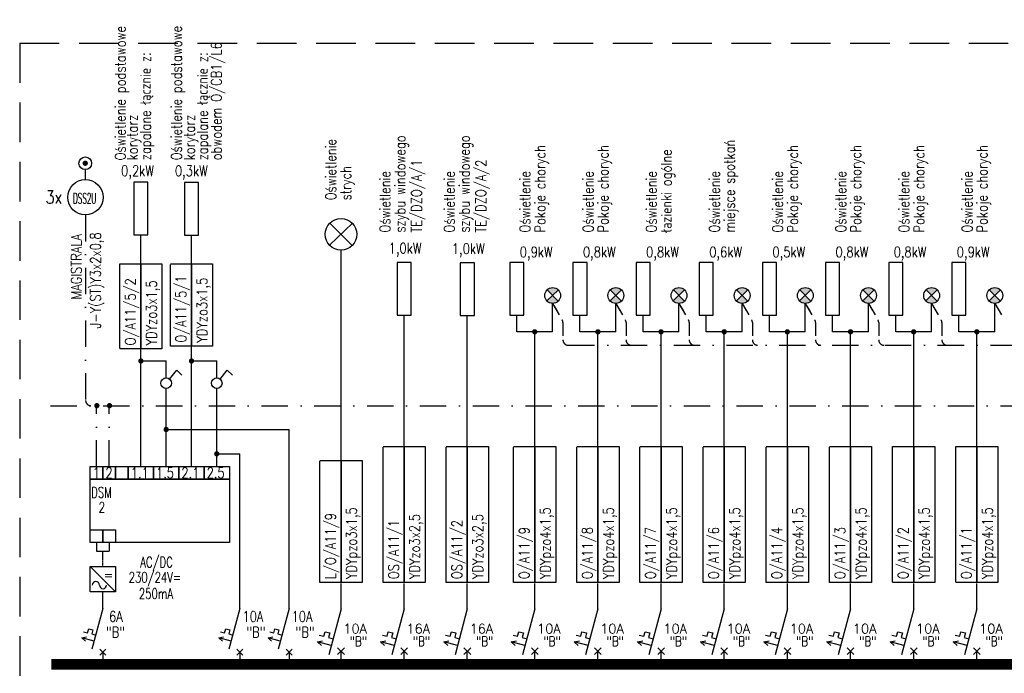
# Model space of a CAD drawing. Header units: inches. Extents: x -145354 to -97635, y 38777 to 78670.
# Tile 223 of 231: x -123764 to -121897, y 64978 to 66218. Entities that reach past the tile are written whole.
import ezdxf

# ---------------------------------------------------------------- set-up
doc = ezdxf.new("R2010")
doc.units = ezdxf.units.IN
doc.header["$MEASUREMENT"] = 0
for name, pattern in [('DASHDOT', [1, 0.5, -0.25, 0, -0.25]), ('DASHDOTX2', [2, 1, -0.5, 0, -0.5]), ('HIDDEN', [0.375, 0.25, -0.125])]:
    doc.linetypes.add(name, pattern=pattern)
doc.layers.add('E-35', color=6, linetype='Continuous', lineweight=25)
doc.layers.add('E35', color=6, linetype='Continuous')
doc.layers.add('E50', color=3, linetype='Continuous')
doc.styles.add('ROMANS', font='romans', dxfattribs={"width": 0.85})

msp = doc.modelspace()

# ---------------------------------------------------------------- hatches: boundary and pattern name
at = {"layer": 'E35'}
h = msp.add_hatch(color=256, dxfattribs=at)
h.paths.add_polyline_path([(-122763.71, 65705.44, -0.4187988), (-122742.33, 65705.28), (-122753.1, 65694.84)])
h.paths.add_polyline_path([(-122763.87, 65684.4), (-122753.1, 65694.84), (-122742.49, 65684.23, -0.4187988)])
h = msp.add_hatch(color=256, dxfattribs=at)
h.paths.add_polyline_path([(-122643.93, 65705.44, -0.4187988), (-122622.55, 65705.28), (-122633.32, 65694.84)])
h.paths.add_polyline_path([(-122644.09, 65684.4), (-122633.32, 65694.84), (-122622.71, 65684.23, -0.4187988)])
h = msp.add_hatch(color=256, dxfattribs=at)
h.paths.add_polyline_path([(-122524.14, 65705.44, -0.4187988), (-122502.77, 65705.28), (-122513.54, 65694.84)])
h.paths.add_polyline_path([(-122524.31, 65684.4), (-122513.54, 65694.84), (-122502.93, 65684.23, -0.4187988)])
h = msp.add_hatch(color=256, dxfattribs=at)
h.paths.add_polyline_path([(-122404.36, 65705.44, -0.4187988), (-122382.98, 65705.28), (-122393.76, 65694.84)])
h.paths.add_polyline_path([(-122404.53, 65684.4), (-122393.76, 65694.84), (-122383.15, 65684.23, -0.4187988)])
h = msp.add_hatch(color=256, dxfattribs=at)
h.paths.add_polyline_path([(-122284.58, 65705.44, -0.4187988), (-122263.2, 65705.28), (-122273.97, 65694.84)])
h.paths.add_polyline_path([(-122284.75, 65684.4), (-122273.97, 65694.84), (-122263.37, 65684.23, -0.4187988)])
h = msp.add_hatch(color=256, dxfattribs=at)
h.paths.add_polyline_path([(-122164.8, 65705.44, -0.4187988), (-122143.42, 65705.28), (-122154.19, 65694.84)])
h.paths.add_polyline_path([(-122164.96, 65684.4), (-122154.19, 65694.84), (-122143.59, 65684.23, -0.4187988)])
h = msp.add_hatch(color=256, dxfattribs=at)
h.paths.add_polyline_path([(-122045.02, 65705.44, -0.4187988), (-122023.64, 65705.28), (-122034.41, 65694.84)])
h.paths.add_polyline_path([(-122045.18, 65684.4), (-122034.41, 65694.84), (-122023.8, 65684.23, -0.4187988)])
h = msp.add_hatch(color=256, dxfattribs=at)
h.paths.add_polyline_path([(-121925.24, 65705.44, -0.4187988), (-121903.86, 65705.28), (-121914.63, 65694.84)])
h.paths.add_polyline_path([(-121925.4, 65684.4), (-121914.63, 65694.84), (-121904.02, 65684.23, -0.4187988)])

# ---------------------------------------------------------------- linework, layer by layer
at = {"layer": 'E-35', "linetype": 'DASHDOTX2', "ltscale": 25}
for p, q in [((-123639.6, 65933.64), (-123639.6, 65914.61)), ((-122753.1, 65679.84), (-122745.26, 65666.25)), ((-122753.1, 65679.84), (-122735.01, 65648.51)), ((-122633.32, 65679.84), (-122625.47, 65666.25)), ((-122633.32, 65679.84), (-122615.23, 65648.51)), ((-122513.54, 65679.84), (-122505.69, 65666.25)), ((-122513.54, 65679.84), (-122495.45, 65648.51)), ((-122393.76, 65679.84), (-122385.91, 65666.25)), ((-122393.76, 65679.84), (-122375.66, 65648.51)), ((-122273.97, 65679.84), (-122266.13, 65666.25)), ((-122273.97, 65679.84), (-122255.88, 65648.51)), ((-122154.19, 65679.84), (-122146.35, 65666.25)), ((-122154.19, 65679.84), (-122136.1, 65648.51)), ((-122034.41, 65679.84), (-122016.32, 65648.51)), ((-121914.63, 65679.84), (-121896.54, 65648.51)), ((-122733.67, 65643.51), (-122733.67, 65610.49)), ((-122613.89, 65643.51), (-122613.89, 65610.49)), ((-122494.11, 65643.51), (-122494.11, 65610.49)), ((-122374.32, 65643.51), (-122374.32, 65610.49)), ((-122254.54, 65643.51), (-122254.54, 65610.49)), ((-122134.76, 65643.51), (-122134.76, 65610.49)), ((-122014.98, 65643.51), (-122014.98, 65610.49))]:
    msp.add_line(p, q, dxfattribs=at)
at = {"layer": 'E-35'}
msp.add_circle((-123639.29, 65881.05), 33.56, dxfattribs=at)
at = {"layer": 'E-35', "linetype": 'DASHDOTX2', "ltscale": 25}
for centre, start, end in [((-122743.67, 65643.51), 0, 30.01141), ((-122623.89, 65643.51), 0, 30.01141), ((-122504.11, 65643.51), 0, 30.01141), ((-122384.32, 65643.51), 0, 30.01141), ((-122264.54, 65643.51), 0, 30.01141), ((-122144.76, 65643.51), 0, 30.01141), ((-122024.98, 65643.51), 0, 30.01141), ((-122723.67, 65610.49), 180, 270), ((-122603.89, 65610.49), 180, 270), ((-122484.11, 65610.49), 180, 270), ((-122364.32, 65610.49), 180, 270), ((-122244.54, 65610.49), 180, 270), ((-122124.76, 65610.49), 180, 270), ((-122004.98, 65610.49), 180, 270)]:
    msp.add_arc(centre, 10, start, end, dxfattribs=at)
at = {"layer": 'E35', "linetype": 'HIDDEN', "ltscale": 300}
for q in [(-120023.71, 66173.3), (-123763.91, 64794.15)]:
    msp.add_line((-123763.91, 66173.3), q, dxfattribs=at)
at = {"layer": 'E35'}
for p, q in [((-123132.96, 65831.7), (-123176.04, 65789.95)), ((-123133.29, 65789.61), (-123175.71, 65832.04)), ((-123574.12, 65594.46), (-123574.12, 65754.74)), ((-123574.12, 65754.74), (-123534.12, 65754.74)), ((-123534.12, 65754.74), (-123534.12, 65593.49)), ((-123534.12, 65754.74), (-123494.12, 65754.74)), ((-123534.12, 65593.49), (-123534.12, 65753.77)), ((-123494.12, 65754.74), (-123494.12, 65593.49)), ((-123478.12, 65754.59), (-123438.12, 65754.59)), ((-123478.12, 65598.65), (-123478.12, 65753.62)), ((-123438.12, 65754.59), (-123438.12, 65598.65)), ((-123438.12, 65754.59), (-123398.12, 65754.59)), ((-123438.12, 65598.65), (-123438.12, 65753.62)), ((-123398.12, 65754.59), (-123398.12, 65598.65)), ((-122742.33, 65705.28), (-122763.87, 65684.4)), ((-122742.49, 65684.23), (-122763.71, 65705.44)), ((-122622.55, 65705.28), (-122644.09, 65684.4)), ((-122622.71, 65684.23), (-122643.93, 65705.44)), ((-122502.77, 65705.28), (-122524.31, 65684.4)), ((-122502.93, 65684.23), (-122524.14, 65705.44)), ((-122382.98, 65705.28), (-122404.53, 65684.4)), ((-122383.15, 65684.23), (-122404.36, 65705.44)), ((-122263.2, 65705.28), (-122284.75, 65684.4)), ((-122263.37, 65684.23), (-122284.58, 65705.44)), ((-122143.42, 65705.28), (-122164.96, 65684.4)), ((-122143.59, 65684.23), (-122164.8, 65705.44)), ((-122023.64, 65705.28), (-122045.18, 65684.4)), ((-122023.8, 65684.23), (-122045.02, 65705.44)), ((-121903.86, 65705.28), (-121925.4, 65684.4)), ((-121904.02, 65684.23), (-121925.24, 65705.44)), ((-123534.12, 65593.49), (-123574.12, 65593.49)), ((-123494.12, 65593.49), (-123534.12, 65593.49)), ((-123438.12, 65598.65), (-123478.12, 65598.65)), ((-123398.12, 65598.65), (-123438.12, 65598.65)), ((-123074.72, 65408.3), (-123034.72, 65408.3)), ((-123074.72, 65150.1), (-123074.72, 65407.34)), ((-123034.72, 65408.3), (-123034.72, 65150.1)), ((-123034.72, 65408.3), (-122994.72, 65408.3)), ((-123034.72, 65150.1), (-123034.72, 65407.34)), ((-122994.72, 65408.3), (-122994.72, 65150.1)), ((-122954.94, 65408.3), (-122914.94, 65408.3)), ((-122954.94, 65150.1), (-122954.94, 65407.34)), ((-122914.94, 65408.3), (-122914.94, 65150.1)), ((-122914.94, 65408.3), (-122874.94, 65408.3)), ((-122914.94, 65150.1), (-122914.94, 65407.34)), ((-122874.94, 65408.3), (-122874.94, 65150.1)), ((-122827.07, 65408.3), (-122787.07, 65408.3)), ((-122827.07, 65150.1), (-122827.07, 65407.34)), ((-122787.07, 65408.3), (-122787.07, 65150.1)), ((-122787.07, 65408.3), (-122747.07, 65408.3)), ((-122787.07, 65150.1), (-122787.07, 65407.34)), ((-122747.07, 65408.3), (-122747.07, 65150.1)), ((-122707.29, 65408.3), (-122667.29, 65408.3)), ((-122707.29, 65150.1), (-122707.29, 65407.34)), ((-122667.29, 65408.3), (-122667.29, 65150.1)), ((-122667.29, 65408.3), (-122627.29, 65408.3)), ((-122667.29, 65150.1), (-122667.29, 65407.34)), ((-122627.29, 65408.3), (-122627.29, 65150.1)), ((-122587.51, 65408.3), (-122547.51, 65408.3)), ((-122587.51, 65150.1), (-122587.51, 65407.34)), ((-122547.51, 65408.3), (-122547.51, 65150.1)), ((-122547.51, 65408.3), (-122507.51, 65408.3)), ((-122547.51, 65150.1), (-122547.51, 65407.34)), ((-122507.51, 65408.3), (-122507.51, 65150.1)), ((-122467.73, 65408.3), (-122427.73, 65408.3)), ((-122467.73, 65150.1), (-122467.73, 65407.34)), ((-122427.73, 65408.3), (-122427.73, 65150.1)), ((-122427.73, 65408.3), (-122387.73, 65408.3)), ((-122427.73, 65150.1), (-122427.73, 65407.34)), ((-122387.73, 65408.3), (-122387.73, 65150.1)), ((-122347.95, 65408.3), (-122307.95, 65408.3)), ((-122347.95, 65150.1), (-122347.95, 65407.34)), ((-122307.95, 65408.3), (-122307.95, 65150.1)), ((-122307.95, 65408.3), (-122267.95, 65408.3)), ((-122307.95, 65150.1), (-122307.95, 65407.34)), ((-122267.95, 65408.3), (-122267.95, 65150.1)), ((-122228.16, 65408.3), (-122188.16, 65408.3)), ((-122228.16, 65150.1), (-122228.16, 65407.34)), ((-122188.16, 65408.3), (-122188.16, 65150.1)), ((-122188.16, 65408.3), (-122148.16, 65408.3)), ((-122188.16, 65150.1), (-122188.16, 65407.34)), ((-122148.16, 65408.3), (-122148.16, 65150.1)), ((-122108.38, 65151.06), (-122108.38, 65408.3)), ((-122108.38, 65408.3), (-122068.38, 65408.3)), ((-122068.38, 65408.3), (-122068.38, 65150.1)), ((-122068.38, 65408.3), (-122028.38, 65408.3)), ((-122068.38, 65150.1), (-122068.38, 65407.34)), ((-122028.38, 65408.3), (-122028.38, 65150.1)), ((-121988.6, 65151.06), (-121988.6, 65408.3)), ((-121988.6, 65408.3), (-121948.6, 65408.3)), ((-121948.6, 65408.3), (-121948.6, 65150.1)), ((-121948.6, 65408.3), (-121908.6, 65408.3)), ((-121948.6, 65150.1), (-121948.6, 65407.34)), ((-121908.6, 65408.3), (-121908.6, 65150.1)), ((-123194.5, 65381.46), (-123154.5, 65381.46)), ((-123194.5, 65150.1), (-123194.5, 65380.49)), ((-123154.5, 65381.46), (-123154.5, 65150.1)), ((-123154.5, 65381.46), (-123114.5, 65381.46)), ((-123154.5, 65150.1), (-123154.5, 65380.49)), ((-123114.5, 65381.46), (-123114.5, 65150.1)), ((-123630.12, 65180.8), (-123582.12, 65132.8)), ((-123154.5, 65150.1), (-123194.5, 65150.1)), ((-123114.5, 65150.1), (-123154.5, 65150.1)), ((-123034.72, 65150.1), (-123074.72, 65150.1)), ((-122994.72, 65150.1), (-123034.72, 65150.1)), ((-122914.94, 65150.1), (-122954.94, 65150.1)), ((-122874.94, 65150.1), (-122914.94, 65150.1)), ((-122787.07, 65150.1), (-122827.07, 65150.1)), ((-122747.07, 65150.1), (-122787.07, 65150.1)), ((-122667.29, 65150.1), (-122707.29, 65150.1)), ((-122627.29, 65150.1), (-122667.29, 65150.1)), ((-122547.51, 65150.1), (-122587.51, 65150.1)), ((-122507.51, 65150.1), (-122547.51, 65150.1)), ((-122427.73, 65150.1), (-122467.73, 65150.1)), ((-122387.73, 65150.1), (-122427.73, 65150.1)), ((-122307.95, 65150.1), (-122347.95, 65150.1)), ((-122267.95, 65150.1), (-122307.95, 65150.1)), ((-122188.16, 65150.1), (-122228.16, 65150.1)), ((-122148.16, 65150.1), (-122188.16, 65150.1)), ((-122068.38, 65150.1), (-122108.38, 65150.1)), ((-122028.38, 65150.1), (-122068.38, 65150.1)), ((-121948.6, 65150.1), (-121988.6, 65150.1)), ((-121908.6, 65150.1), (-121948.6, 65150.1)), ((-123635.03, 65054.76), (-123632.96, 65062.48)), ((-123632.96, 65062.48), (-123625.24, 65060.41)), ((-123632.96, 65062.48), (-123625.24, 65060.41)), ((-123625.24, 65060.41), (-123627.31, 65052.69)), ((-123375.29, 65054.76), (-123373.22, 65062.48)), ((-123373.22, 65062.48), (-123365.49, 65060.41)), ((-123373.22, 65062.48), (-123365.49, 65060.41)), ((-123365.49, 65060.41), (-123367.56, 65052.69)), ((-123281.97, 65054.76), (-123279.9, 65062.48)), ((-123279.9, 65062.48), (-123272.18, 65060.41)), ((-123279.9, 65062.48), (-123272.18, 65060.41)), ((-123272.18, 65060.41), (-123274.25, 65052.69)), ((-123645.87, 65045.24), (-123637.11, 65047.03)), ((-123645.87, 65045.24), (-123639.18, 65039.3)), ((-123622.69, 65039.02), (-123645.87, 65045.24)), ((-123642.76, 65056.83), (-123635.03, 65054.76)), ((-123627.31, 65052.69), (-123619.58, 65050.62)), ((-123386.12, 65045.24), (-123377.36, 65047.03)), ((-123386.12, 65045.24), (-123379.43, 65039.3)), ((-123362.94, 65039.02), (-123386.12, 65045.24)), ((-123383.02, 65056.83), (-123375.29, 65054.76)), ((-123367.56, 65052.69), (-123359.84, 65050.62)), ((-123292.81, 65045.24), (-123284.04, 65047.03)), ((-123292.81, 65045.24), (-123286.11, 65039.3)), ((-123269.62, 65039.02), (-123292.81, 65045.24)), ((-123289.7, 65056.83), (-123281.97, 65054.76)), ((-123274.25, 65052.69), (-123266.52, 65050.62)), ((-123195.72, 65050.64), (-123187.03, 65048.31)), ((-123187.03, 65048.31), (-123184.7, 65057.01)), ((-123184.7, 65057.01), (-123176.01, 65054.68)), ((-123176.01, 65054.68), (-123178.33, 65045.98)), ((-123178.33, 65045.98), (-123169.64, 65043.65)), ((-123075.94, 65050.64), (-123067.25, 65048.31)), ((-123067.25, 65048.31), (-123064.92, 65057.01)), ((-123064.92, 65057.01), (-123056.22, 65054.68)), ((-123056.22, 65054.68), (-123058.55, 65045.98)), ((-123058.55, 65045.98), (-123049.86, 65043.65)), ((-122956.16, 65050.64), (-122947.46, 65048.31)), ((-122947.46, 65048.31), (-122945.14, 65057.01)), ((-122945.14, 65057.01), (-122936.44, 65054.68)), ((-122936.44, 65054.68), (-122938.77, 65045.98)), ((-122938.77, 65045.98), (-122930.08, 65043.65)), ((-122828.29, 65050.64), (-122819.6, 65048.31)), ((-122819.6, 65048.31), (-122817.27, 65057.01)), ((-122817.27, 65057.01), (-122808.58, 65054.68)), ((-122808.58, 65054.68), (-122810.91, 65045.98)), ((-122810.91, 65045.98), (-122802.21, 65043.65)), ((-122708.51, 65050.64), (-122699.82, 65048.31)), ((-122699.82, 65048.31), (-122697.49, 65057.01)), ((-122697.49, 65057.01), (-122688.8, 65054.68)), ((-122688.8, 65054.68), (-122691.13, 65045.98)), ((-122691.13, 65045.98), (-122682.43, 65043.65)), ((-122588.73, 65050.64), (-122580.04, 65048.31)), ((-122580.04, 65048.31), (-122577.71, 65057.01)), ((-122577.71, 65057.01), (-122569.01, 65054.68)), ((-122569.01, 65054.68), (-122571.34, 65045.98)), ((-122571.34, 65045.98), (-122562.65, 65043.65)), ((-122468.95, 65050.64), (-122460.26, 65048.31)), ((-122460.26, 65048.31), (-122457.93, 65057.01)), ((-122457.93, 65057.01), (-122449.23, 65054.68)), ((-122449.23, 65054.68), (-122451.56, 65045.98)), ((-122451.56, 65045.98), (-122442.87, 65043.65)), ((-122349.17, 65050.64), (-122340.47, 65048.31)), ((-122340.47, 65048.31), (-122338.14, 65057.01)), ((-122338.14, 65057.01), (-122329.45, 65054.68)), ((-122329.45, 65054.68), (-122331.78, 65045.98)), ((-122331.78, 65045.98), (-122323.09, 65043.65)), ((-122229.38, 65050.64), (-122220.69, 65048.31)), ((-122220.69, 65048.31), (-122218.36, 65057.01)), ((-122218.36, 65057.01), (-122209.67, 65054.68)), ((-122209.67, 65054.68), (-122212, 65045.98)), ((-122212, 65045.98), (-122203.3, 65043.65)), ((-122109.6, 65050.64), (-122100.91, 65048.31)), ((-122100.91, 65048.31), (-122098.58, 65057.01)), ((-122098.58, 65057.01), (-122089.89, 65054.68)), ((-122089.89, 65054.68), (-122092.22, 65045.98)), ((-122092.22, 65045.98), (-122083.52, 65043.65)), ((-121989.82, 65050.64), (-121981.13, 65048.31)), ((-121981.13, 65048.31), (-121978.8, 65057.01)), ((-121978.8, 65057.01), (-121970.11, 65054.68)), ((-121970.11, 65054.68), (-121972.43, 65045.98)), ((-121972.43, 65045.98), (-121963.74, 65043.65)), ((-123611.78, 65023.94), (-123600.46, 65012.63)), ((-123611.78, 65012.63), (-123600.46, 65023.94)), ((-123352.03, 65023.94), (-123340.72, 65012.63)), ((-123352.03, 65012.63), (-123340.72, 65023.94)), ((-123258.72, 65023.94), (-123247.4, 65012.63)), ((-123258.72, 65012.63), (-123247.4, 65023.94)), ((-123199.22, 65037.6), (-123189.36, 65039.62)), ((-123199.22, 65037.6), (-123191.69, 65030.93)), ((-123173.14, 65030.61), (-123199.22, 65037.6)), ((-123160.86, 65013.81), (-123148.14, 65026.54)), ((-123160.86, 65026.54), (-123148.14, 65013.81)), ((-123079.43, 65037.6), (-123069.58, 65039.62)), ((-123079.43, 65037.6), (-123071.91, 65030.93)), ((-123053.35, 65030.61), (-123079.43, 65037.6)), ((-123041.08, 65013.81), (-123028.36, 65026.54)), ((-123041.08, 65026.54), (-123028.36, 65013.81)), ((-122959.65, 65037.6), (-122949.79, 65039.62)), ((-122959.65, 65037.6), (-122952.12, 65030.93)), ((-122933.57, 65030.61), (-122959.65, 65037.6)), ((-122921.3, 65013.81), (-122908.57, 65026.54)), ((-122921.3, 65026.54), (-122908.57, 65013.81)), ((-122831.79, 65037.6), (-122821.93, 65039.62)), ((-122831.79, 65037.6), (-122824.26, 65030.93)), ((-122805.71, 65030.61), (-122831.79, 65037.6)), ((-122793.44, 65013.81), (-122780.71, 65026.54)), ((-122793.44, 65026.54), (-122780.71, 65013.81)), ((-122712.01, 65037.6), (-122702.15, 65039.62)), ((-122712.01, 65037.6), (-122704.48, 65030.93)), ((-122685.93, 65030.61), (-122712.01, 65037.6)), ((-122673.65, 65013.81), (-122660.93, 65026.54)), ((-122673.65, 65026.54), (-122660.93, 65013.81)), ((-122592.22, 65037.6), (-122582.37, 65039.62)), ((-122592.22, 65037.6), (-122584.7, 65030.93)), ((-122566.14, 65030.61), (-122592.22, 65037.6)), ((-122553.87, 65013.81), (-122541.15, 65026.54)), ((-122553.87, 65026.54), (-122541.15, 65013.81)), ((-122472.44, 65037.6), (-122462.58, 65039.62)), ((-122472.44, 65037.6), (-122464.91, 65030.93)), ((-122446.36, 65030.61), (-122472.44, 65037.6)), ((-122434.09, 65013.81), (-122421.36, 65026.54)), ((-122434.09, 65026.54), (-122421.36, 65013.81)), ((-122352.66, 65037.6), (-122342.8, 65039.62)), ((-122352.66, 65037.6), (-122345.13, 65030.93)), ((-122326.58, 65030.61), (-122352.66, 65037.6)), ((-122314.31, 65013.81), (-122301.58, 65026.54)), ((-122314.31, 65026.54), (-122301.58, 65013.81)), ((-122232.88, 65037.6), (-122223.02, 65039.62)), ((-122232.88, 65037.6), (-122225.35, 65030.93)), ((-122206.8, 65030.61), (-122232.88, 65037.6)), ((-122194.53, 65013.81), (-122181.8, 65026.54)), ((-122194.53, 65026.54), (-122181.8, 65013.81)), ((-122113.1, 65037.6), (-122103.24, 65039.62)), ((-122113.1, 65037.6), (-122105.57, 65030.93)), ((-122087.02, 65030.61), (-122113.1, 65037.6)), ((-122074.75, 65013.81), (-122062.02, 65026.54)), ((-122074.75, 65026.54), (-122062.02, 65013.81)), ((-121993.32, 65037.6), (-121983.46, 65039.62)), ((-121993.32, 65037.6), (-121985.79, 65030.93)), ((-121967.24, 65030.61), (-121993.32, 65037.6)), ((-121954.96, 65013.81), (-121942.24, 65026.54)), ((-121954.96, 65026.54), (-121942.24, 65013.81)), ((-123154.5, 65002.18), (-123154.5, 65020.18)), ((-123034.72, 65002.18), (-123034.72, 65020.18)), ((-122914.94, 65002.18), (-122914.94, 65020.18)), ((-122787.07, 65002.18), (-122787.07, 65020.18)), ((-122667.29, 65002.18), (-122667.29, 65020.18)), ((-122547.51, 65002.18), (-122547.51, 65020.18)), ((-122427.73, 65002.18), (-122427.73, 65020.18)), ((-122307.95, 65002.18), (-122307.95, 65020.18)), ((-122188.16, 65002.18), (-122188.16, 65020.18)), ((-122068.38, 65002.18), (-122068.38, 65020.18)), ((-121948.6, 65002.18), (-121948.6, 65020.18))]:
    msp.add_line(p, q, dxfattribs=at)
at = {"layer": 'E35', "color": 3}
for p, q in [((-123154.5, 65381.46), (-123154.5, 65780.84)), ((-123034.72, 65408.3), (-123034.72, 65625.89)), ((-123034.72, 65555.85), (-123034.72, 65625.89)), ((-122914.94, 65408.3), (-122914.94, 65625.89)), ((-122914.94, 65555.85), (-122914.94, 65625.89)), ((-122787.07, 65408.3), (-122787.07, 65625.89)), ((-122787.07, 65555.85), (-122787.07, 65625.89)), ((-122667.29, 65408.3), (-122667.29, 65625.89)), ((-122667.29, 65555.85), (-122667.29, 65625.89)), ((-122547.51, 65408.3), (-122547.51, 65625.89)), ((-122547.51, 65555.85), (-122547.51, 65625.89)), ((-122427.73, 65408.3), (-122427.73, 65625.89)), ((-122427.73, 65594.98), (-122427.73, 65625.89)), ((-122307.95, 65408.3), (-122307.95, 65625.89)), ((-122307.95, 65594.98), (-122307.95, 65625.89)), ((-122188.16, 65408.3), (-122188.16, 65625.89)), ((-122188.16, 65594.98), (-122188.16, 65625.89)), ((-122068.38, 65594.98), (-122068.38, 65625.89)), ((-122068.38, 65408.3), (-122068.38, 65625.89)), ((-121948.6, 65594.98), (-121948.6, 65625.89)), ((-121948.6, 65408.3), (-121948.6, 65625.89)), ((-123253.06, 65100.84), (-123253.06, 65440.5)), ((-123346.38, 65100.84), (-123346.38, 65394.4)), ((-123154.5, 65100.16), (-123154.5, 65148.32)), ((-123034.72, 65100.16), (-123034.72, 65148.32)), ((-122914.94, 65100.16), (-122914.94, 65148.32)), ((-122787.07, 65100.16), (-122787.07, 65148.32)), ((-122667.29, 65100.16), (-122667.29, 65148.32)), ((-122547.51, 65100.16), (-122547.51, 65148.32)), ((-122427.73, 65100.16), (-122427.73, 65148.32)), ((-122307.95, 65100.16), (-122307.95, 65148.32)), ((-122188.16, 65100.16), (-122188.16, 65148.32)), ((-122068.38, 65100.16), (-122068.38, 65148.32)), ((-121948.6, 65100.16), (-121948.6, 65148.32)), ((-123606.12, 65100.84), (-123606.12, 65132.8)), ((-123606.12, 65100.84), (-123626.83, 65023.57)), ((-123346.38, 65100.84), (-123367.08, 65023.57)), ((-123253.06, 65100.84), (-123273.77, 65023.57)), ((-123154.5, 65100.16), (-123177.79, 65013.23)), ((-123034.72, 65100.16), (-123058.01, 65013.23)), ((-122914.94, 65100.16), (-122938.23, 65013.23)), ((-122787.07, 65100.16), (-122810.37, 65013.23)), ((-122667.29, 65100.16), (-122690.58, 65013.23)), ((-122547.51, 65100.16), (-122570.8, 65013.23)), ((-122427.73, 65100.16), (-122451.02, 65013.23)), ((-122307.95, 65100.16), (-122331.24, 65013.23)), ((-122188.16, 65100.16), (-122211.46, 65013.23)), ((-122068.38, 65100.16), (-122091.68, 65013.23)), ((-121948.6, 65100.16), (-121971.89, 65013.23))]:
    msp.add_line(p, q, dxfattribs=at)
at = {"layer": 'E35', "linetype": 'Continuous'}
for p, q in [((-123479.87, 65536.21), (-123466.12, 65553.41)), ((-123466.12, 65553.41), (-123456.12, 65543.41)), ((-123383.87, 65536.21), (-123370.12, 65553.41)), ((-123370.12, 65553.41), (-123360.12, 65543.41))]:
    msp.add_line(p, q, dxfattribs=at)
at = {"layer": 'E35', "ltscale": 60, "const_width": 5}
msp.add_lwpolyline([(-123642.1, 65945.64, 1), (-123637.1, 65945.64, 1)], format="xyb", close=True, dxfattribs=at)
at = {"layer": 'E35'}
for points in [[(-123520.81, 65810.07), (-123520.81, 65909.87), (-123547.43, 65909.87), (-123547.43, 65810.07)], [(-123424.81, 65809.11), (-123424.81, 65908.91), (-123451.43, 65908.91), (-123451.43, 65809.11)], [(-123021.41, 65657.47), (-123021.41, 65757.27), (-123048.03, 65757.27), (-123048.03, 65657.47)], [(-122901.63, 65656.61), (-122901.63, 65756.41), (-122928.25, 65756.41), (-122928.25, 65656.61)], [(-122807.73, 65657.47), (-122807.73, 65757.27), (-122834.35, 65757.27), (-122834.35, 65657.47)], [(-122687.95, 65657.47), (-122687.95, 65757.27), (-122714.57, 65757.27), (-122714.57, 65657.47)], [(-122568.17, 65657.47), (-122568.17, 65757.27), (-122594.79, 65757.27), (-122594.79, 65657.47)], [(-122448.39, 65657.47), (-122448.39, 65757.27), (-122475.01, 65757.27), (-122475.01, 65657.47)], [(-122328.61, 65657.47), (-122328.61, 65757.27), (-122355.23, 65757.27), (-122355.23, 65657.47)], [(-122208.83, 65657.47), (-122208.83, 65757.27), (-122235.45, 65757.27), (-122235.45, 65657.47)], [(-122089.04, 65657.47), (-122089.04, 65757.27), (-122115.66, 65757.27), (-122115.66, 65657.47)], [(-121969.26, 65657.47), (-121969.26, 65757.27), (-121995.88, 65757.27), (-121995.88, 65657.47)], [(-123630.12, 65370.11), (-123606.12, 65370.11), (-123606.12, 65346.11), (-123630.12, 65346.11)], [(-123606.12, 65370.11), (-123582.12, 65370.11), (-123582.12, 65346.11), (-123606.12, 65346.11)], [(-123582.12, 65370.11), (-123558.12, 65370.11), (-123558.12, 65346.11), (-123582.12, 65346.11)], [(-123558.12, 65370.11), (-123510.12, 65370.11), (-123510.12, 65346.11), (-123558.12, 65346.11)], [(-123510.12, 65370.11), (-123462.12, 65370.11), (-123462.12, 65346.11), (-123510.12, 65346.11)], [(-123462.12, 65370.11), (-123414.12, 65370.11), (-123414.12, 65346.11), (-123462.12, 65346.11)], [(-123414.12, 65370.11), (-123366.12, 65370.11), (-123366.12, 65346.11), (-123414.12, 65346.11)], [(-123630.12, 65346.11), (-123366.12, 65346.11), (-123366.12, 65226.11), (-123630.12, 65226.11)], [(-123630.12, 65250.11), (-123606.12, 65250.11), (-123606.12, 65226.11), (-123630.12, 65226.11)], [(-123606.12, 65250.11), (-123582.12, 65250.11), (-123582.12, 65226.11), (-123606.12, 65226.11)], [(-123630.12, 65132.8), (-123630.12, 65180.8), (-123582.12, 65180.8), (-123582.12, 65132.8)]]:
    msp.add_lwpolyline(points, close=True, dxfattribs=at)
at = {"layer": 'E35', "linetype": 'Continuous'}
for centre, radius in [((-123639.6, 65945.64), 12), ((-123486.12, 65528.41), 10), ((-123390.12, 65528.41), 10)]:
    msp.add_circle(centre, radius, dxfattribs=at)
at = {"layer": 'E35'}
for centre, radius in [((-123154.5, 65810.83), 30), ((-122753.1, 65694.84), 15), ((-122633.32, 65694.84), 15), ((-122513.54, 65694.84), 15), ((-122393.76, 65694.84), 15), ((-122273.97, 65694.84), 15), ((-122154.19, 65694.84), 15), ((-122034.41, 65694.84), 15), ((-121914.63, 65694.84), 15)]:
    msp.add_circle(centre, radius, dxfattribs=at)
for centre, start, end in [((-123619.41, 65145.31), 0, 180), ((-123605.91, 65145.31), 180, 0)]:
    msp.add_arc(centre, 6.75, start, end, dxfattribs=at)
at = {"layer": 'E50', "color": 6, "linetype": 'DASHDOTX2', "ltscale": 50}
for p, q in [((-123639.29, 65847.5), (-123638.84, 65495.69)), ((-122723.67, 65600.49), (-121644.16, 65600.49)), ((-123705.62, 65485.7), (-121542.44, 65485.7)), ((-123618.12, 65370.11), (-123618.12, 65485.7)), ((-123594.12, 65370.11), (-123594.12, 65485.7))]:
    msp.add_line(p, q, dxfattribs=at)
at = {"layer": 'E50', "linetype": 'Continuous', "ltscale": 0.5}
for p, q in [((-123534.12, 65754.74), (-123534.12, 65810.07)), ((-123438.12, 65754.59), (-123438.12, 65809.11)), ((-122753.1, 65625.89), (-122753.1, 65679.84)), ((-122633.32, 65625.89), (-122633.32, 65679.84)), ((-122513.54, 65625.89), (-122513.54, 65679.84)), ((-122393.76, 65625.89), (-122393.76, 65679.84)), ((-122273.97, 65625.89), (-122273.97, 65679.84)), ((-122154.19, 65625.89), (-122154.19, 65679.84)), ((-122034.41, 65625.89), (-122034.41, 65679.84)), ((-121914.63, 65625.89), (-121914.63, 65679.84)), ((-123034.72, 65625.89), (-123034.72, 65657.47)), ((-122821.04, 65625.89), (-122821.04, 65657.47)), ((-122701.26, 65625.89), (-122701.26, 65657.47)), ((-122581.48, 65625.89), (-122581.48, 65657.47)), ((-122461.7, 65625.89), (-122461.7, 65657.47)), ((-122341.92, 65625.89), (-122341.92, 65657.47)), ((-122222.14, 65625.89), (-122222.14, 65657.47)), ((-122102.35, 65625.89), (-122102.35, 65657.47)), ((-121982.57, 65625.89), (-121982.57, 65657.47)), ((-122914.94, 65625.04), (-122914.94, 65656.61)), ((-123534.12, 65370.11), (-123534.12, 65627.14)), ((-123438.12, 65370.11), (-123438.12, 65626.95)), ((-123390.12, 65370.11), (-123390.12, 65449.19)), ((-123618.12, 65226.11), (-123618.12, 65210.01)), ((-123618.12, 65226.11), (-123618.12, 65210.01)), ((-123618.12, 65210.01), (-123594.12, 65210.01)), ((-123618.12, 65210.01), (-123594.12, 65210.01)), ((-123594.12, 65226.11), (-123594.12, 65210.01)), ((-123594.12, 65226.11), (-123594.12, 65210.01))]:
    msp.add_line(p, q, dxfattribs=at)
at = {"layer": 'E50'}
for p, q in [((-122753.1, 65625.89), (-122821.04, 65625.89)), ((-122633.32, 65625.89), (-122701.26, 65625.89)), ((-122513.54, 65625.89), (-122581.48, 65625.89)), ((-122393.76, 65625.89), (-122461.7, 65625.89)), ((-122273.97, 65625.89), (-122341.92, 65625.89)), ((-122154.19, 65625.89), (-122222.14, 65625.89)), ((-122034.41, 65625.89), (-122102.35, 65625.89)), ((-121914.63, 65625.89), (-121982.57, 65625.89)), ((-123606.12, 65018.29), (-123606.12, 65000.4)), ((-123346.38, 65018.29), (-123346.38, 65000.4)), ((-123253.06, 65018.29), (-123253.06, 65000.4))]:
    msp.add_line(p, q, dxfattribs=at)
at = {"layer": 'E50', "linetype": 'Continuous'}
for p, q in [((-123534.12, 65570.57), (-123486.12, 65570.57)), ((-123486.12, 65538.41), (-123486.12, 65570.57)), ((-123438.12, 65570.57), (-123390.12, 65570.57)), ((-123390.12, 65538.41), (-123390.12, 65570.57)), ((-123486.12, 65370.11), (-123486.12, 65518.41)), ((-123390.12, 65449.19), (-123390.12, 65518.41)), ((-123486.12, 65440.5), (-123253.06, 65440.5)), ((-123390.12, 65394.4), (-123346.38, 65394.4))]:
    msp.add_line(p, q, dxfattribs=at)
at = {"layer": 'E50', "linetype": 'DASHDOT'}
for p in [(-123606.12, 65195.41), (-123606.12, 65180.8)]:
    msp.add_line(p, (-123606.12, 65210.01), dxfattribs=at)
at = {"layer": 'E50', "linetype": 'Continuous', "const_width": 5}
for points in [[(-122787.07, 65623.39, 1), (-122787.07, 65628.39, 1)], [(-122667.29, 65623.39, 1), (-122667.29, 65628.39, 1)], [(-122547.51, 65623.39, 1), (-122547.51, 65628.39, 1)], [(-122427.73, 65623.39, 1), (-122427.73, 65628.39, 1)], [(-122307.95, 65623.39, 1), (-122307.95, 65628.39, 1)], [(-122188.16, 65623.39, 1), (-122188.16, 65628.39, 1)], [(-122068.38, 65623.39, 1), (-122068.38, 65628.39, 1)], [(-121948.6, 65623.39, 1), (-121948.6, 65628.39, 1)], [(-123534.12, 65568.07, -1), (-123534.12, 65573.07, -1)], [(-123438.12, 65568.07, -1), (-123438.12, 65573.07, -1)], [(-123486.12, 65438, -1), (-123486.12, 65443, -1)], [(-123390.12, 65391.9, -1), (-123390.12, 65396.9, -1)]]:
    msp.add_lwpolyline(points, format="xyb", close=True, dxfattribs=at)
at = {"layer": 'E50', "color": 6, "linetype": 'DASHDOTX2', "ltscale": 50, "const_width": 5}
for points in [[(-123617.5, 65483.28, -1), (-123617.5, 65488.28, -1)], [(-123593.5, 65483.28, -1), (-123593.5, 65488.28, -1)]]:
    msp.add_lwpolyline(points, format="xyb", close=True, dxfattribs=at)
at = {"layer": 'E50', "ltscale": 60, "const_width": 20}
msp.add_lwpolyline([(-121840.36, 64995.16), (-123704.04, 64995.16)], dxfattribs=at)
at = {"layer": 'E50', "color": 6, "linetype": 'DASHDOTX2', "ltscale": 50}
msp.add_arc((-123628.84, 65495.7), 10, 180.0744, 270, dxfattribs=at)

# ---------------------------------------------------------------- texts
at = {"layer": 'E35', "color": 2, "style": 'ROMANS', "width": 0.8}
for s, p in [('Oświetlenie podstawowe', (-123563.01, 65950.94)), ('Oświetlenie podstawowe', (-123456.52, 65951.06)), ('zapalane łącznie z:', (-123515.29, 65951.38)), ('zapalane łącznie z:', (-123407.32, 65951.06)), ('obwodem O/CB1/L6', (-123380.88, 65951.06)), ('korytarz', (-123540.23, 65950.94)), ('korytarz', (-123431.79, 65951.06)), ('Oświetlenie', (-123163.84, 65875.15)), ('szybu windowego', (-123032.72, 65814.11)), ('szybu windowego', (-122910.69, 65814.11)), ('łazienki ogólne', (-122527.49, 65814.11)), ('miejsce spotkań', (-122407.71, 65814.11)), ('Pokoje chorych', (-122767.05, 65814.11)), ('Pokoje chorych', (-122647.27, 65814.11)), ('Pokoje chorych', (-122287.92, 65814.11)), ('Pokoje chorych', (-122168.14, 65814.11)), ('Pokoje chorych', (-122048.36, 65814.11)), ('Pokoje chorych', (-121928.58, 65814.11)), ('Oświetlenie', (-123061.18, 65814.11)), ('Oświetlenie', (-122939.15, 65814.11)), ('Oświetlenie', (-122795.51, 65814.11)), ('Oświetlenie', (-122675.73, 65814.11)), ('Oświetlenie', (-122555.95, 65814.11)), ('Oświetlenie', (-122436.17, 65814.11)), ('Oświetlenie', (-122316.39, 65814.11)), ('Oświetlenie', (-122196.6, 65814.11)), ('Oświetlenie', (-122076.82, 65814.11)), ('Oświetlenie', (-121957.04, 65814.11)), ('strych', (-123135.38, 65875.15)), ('TE/DZO/A/1', (-123001.33, 65814.11)), ('TE/DZO/A/2', (-122879.3, 65814.11))]:
    msp.add_text(s, height=20, rotation=90, dxfattribs=at).set_placement(p)
at = {"layer": 'E35', "style": 'ROMANS', "width": 0.8}
for s, height, p in [('0,2kW', 20, (-123571.54, 65921.39)), ('0,3kW', 20, (-123469.52, 65921.13)), ('1,0kW', 20, (-123064.12, 65774.47)), ('1,0kW', 20, (-122944.34, 65773.62)), ('0,9kW', 20, (-122815.52, 65767.3)), ('0,8kW', 20, (-122695.74, 65767.3)), ('0,8kW', 20, (-122575.96, 65767.3)), ('0,6kW', 20, (-122456.18, 65767.3)), ('0,5kW', 20, (-122336.4, 65767.3)), ('0,8kW', 20, (-122216.61, 65767.3)), ('0,8kW', 20, (-122106.47, 65767.3)), ('0,9kW', 20, (-121986.68, 65767.3)), ('1', 20, (-123625.39, 65348.25)), ('2', 20, (-123601.39, 65348.25)), ('1.1', 20, (-123553.39, 65348.25)), ('1.5', 20, (-123505.39, 65348.25)), ('2.1', 20, (-123457.39, 65348.25)), ('2.5', 20, (-123409.39, 65348.25)), ('6A', 20, (-123594.48, 65075.83)), ('10A', 20, (-123341.57, 65075.83)), ('10A', 20, (-123248.26, 65075.83)), ('"B"', 20, (-123600.37, 65046.1)), ('"B"', 20, (-123334.06, 65046.1)), ('"B"', 20, (-123240.74, 65046.1)), ('"B"', 18, (-123137.99, 65029.8)), ('"B"', 18, (-123018.2, 65029.8)), ('"B"', 18, (-122898.42, 65029.8)), ('"B"', 18, (-122770.56, 65029.8)), ('"B"', 18, (-122650.78, 65029.8)), ('"B"', 18, (-122530.99, 65029.8)), ('"B"', 18, (-122411.21, 65029.8)), ('"B"', 18, (-122291.43, 65029.8)), ('"B"', 18, (-122171.65, 65029.8)), ('"B"', 18, (-122051.87, 65029.8)), ('"B"', 18, (-121932.09, 65029.8))]:
    msp.add_text(s, height=height, dxfattribs=at).set_placement(p)
at = {"layer": 'E35', "color": 7, "style": 'ROMANS'}
for s, height, width, p in [('3x', 25, 0.8, (-123714.78, 65869.02)), ('DSS2U', 20, 0.5, (-123662.68, 65869.02)), ('DSM', 20, 0.7, (-123628.18, 65311.21)), ('2', 20, 0.7, (-123614.21, 65282.8)), ('AC/DC', 20, 0.7, (-123535.22, 65178.81)), ('230/24V=', 20, 0.7, (-123557.22, 65150.18)), ('250mA', 20, 0.7, (-123537.82, 65119.28))]:
    msp.add_text(s, height=height, dxfattribs=dict(at, width=width)).set_placement(p)
at = {"layer": 'E35', "style": 'ROMANS', "width": 0.8}
for s, p in [('MAGISTRALA', (-123646.45, 65687.2)), ('J-Y(ST)Y3x2x0,8', (-123610.16, 65632.17)), ('YDYzo3x1,5', (-123504.12, 65600)), ('YDYzo3x1,5', (-123408.12, 65605.15)), ('O/A11/5/2', (-123544.12, 65600)), ('O/A11/5/1', (-123448.12, 65605.15)), ('YDYpzo3x1,5', (-123124.5, 65156.6)), ('YDYpzo4x1,5', (-122757.07, 65156.6)), ('YDYpzo4x1,5', (-122637.29, 65156.6)), ('YDYpzo4x1,5', (-122517.51, 65156.6)), ('YDYpzo4x1,5', (-122397.73, 65156.6)), ('YDYpzo4x1,5', (-122277.95, 65156.6)), ('YDYpzo4x1,5', (-122158.16, 65156.6)), ('YDYpzo4x1,5', (-122038.38, 65156.6)), ('YDYpzo4x1,5', (-121918.6, 65156.6)), ('YDYzo3x2,5', (-123004.72, 65156.6)), ('YDYzo3x2,5', (-122884.94, 65156.6)), ('L/O/A11/9', (-123164.5, 65156.6)), ('OS/A11/1', (-123044.72, 65156.6)), ('OS/A11/2', (-122924.94, 65156.6)), ('O/A11/9', (-122797.07, 65156.6)), ('O/A11/8', (-122677.29, 65156.6)), ('O/A11/7', (-122557.51, 65156.6)), ('O/A11/6', (-122437.73, 65156.6)), ('O/A11/4', (-122317.95, 65156.6)), ('O/A11/3', (-122198.16, 65156.6)), ('O/A11/2', (-122078.38, 65156.6)), ('O/A11/1', (-121958.6, 65156.6))]:
    msp.add_text(s, height=20, rotation=90, dxfattribs=at).set_placement(p)
at = {"layer": 'E35', "style": 'ROMANS'}
for s, height, p in [('=', 16, (-123604.31, 65156.33)), ('10A', 18, (-123150.13, 65053.79)), ('16A', 18, (-123030.35, 65053.79)), ('16A', 18, (-122910.56, 65053.79)), ('10A', 18, (-122782.7, 65053.79)), ('10A', 18, (-122662.92, 65053.79)), ('10A', 18, (-122543.14, 65053.79)), ('10A', 18, (-122423.35, 65053.79)), ('10A', 18, (-122303.57, 65053.79)), ('10A', 18, (-122183.79, 65053.79)), ('10A', 18, (-122064.01, 65053.79)), ('10A', 18, (-121944.23, 65053.79))]:
    msp.add_text(s, height=height, dxfattribs=at).set_placement(p)

doc.saveas('drawing.dxf')
